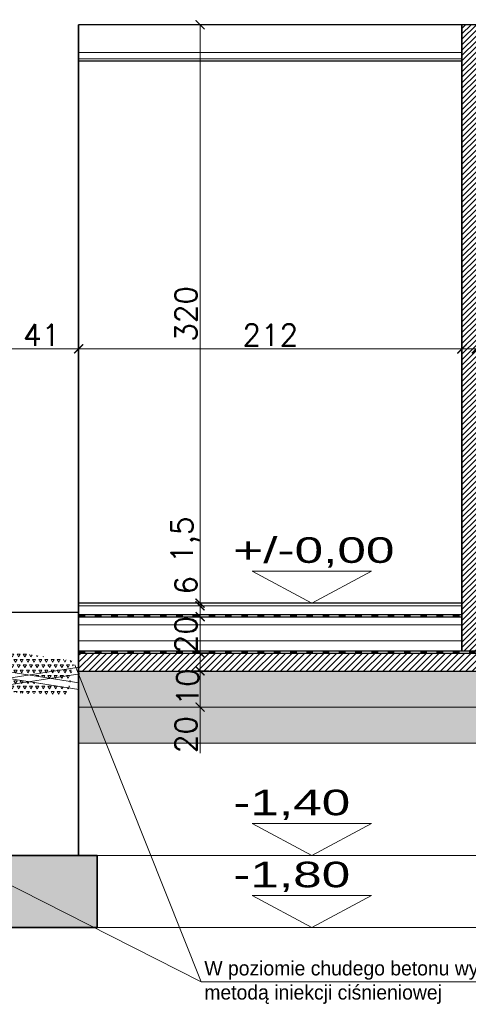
# Model space of a CAD drawing. Header units: millimetres. Extents: x -740 to 33545, y 5178 to 22494.
# Tile 214 of 250: x 12598 to 12847, y 12907 to 13452. Entities that reach past the tile are written whole.
import ezdxf
from ezdxf.lldxf.tags import DXFTag

# ---------------------------------------------------------------- set-up
doc = ezdxf.new("R2010")
doc.units = ezdxf.units.MM
doc.header["$MEASUREMENT"] = 0
doc.linetypes.add('ACAD_ISO03W100', pattern=[30, 12, -18])
doc.layers.get('Defpoints').update_dxf_attribs({"color": 252})
for name, color, linetype, lineweight in [('A_istniejÄ…ce Ĺ›ciany', 252, 'Continuous', 35), ('A_l.przekrojowa', 252, 'Continuous', 30), ('A_l.widokowa', 252, 'Continuous', 18), ('A_projektowane sciany', 252, 'Continuous', 35), ('IZOLACJA', 252, 'ACAD_ISO03W100', 40), ('l. przekrojowa', 252, 'Continuous', 30), ('l.przerywana', 252, 'ICAD_ISO03W100', 5), ('l.wypeĹ‚nien', 252, 'Continuous', 5), ('l.wypeĹ‚nieĹ„', 252, 'Continuous', 5), ('Rd wypeĹ‚nienia', 252, 'Continuous', 18), ('wymiarowanie', 252, 'Continuous', 9)]:
    doc.layers.add(name, color=color, linetype=linetype, lineweight=lineweight)
doc.styles.add('PROFILE', font='GOTHIC.TTF', dxfattribs={"width": 0.8})
doc.styles.add('styl2', font='simplex.shx')
doc.linetypes.add('BATTING', pattern='A,0.00254,-2.54,[134,ltypeshp.shx,S=2.54,R=0,X=-2.54,Y=0],-5.08,[134,ltypeshp.shx,S=2.54,R=180,X=2.54,Y=0],-2.54', length=10.16254)
tags = doc.linetypes.add('ICAD_ISO03W100', pattern=[30, 12, -18]).pattern_tags.tags
tags[6:7] = [DXFTag(74, 4), DXFTag(75, 0), DXFTag(340, '0'), DXFTag(46, 1.0), DXFTag(50, 0.0), DXFTag(44, 0.0), DXFTag(45, 0.0)]
tags[4:5] = [DXFTag(74, 4), DXFTag(75, 0), DXFTag(340, '0'), DXFTag(46, 1.0), DXFTag(50, 0.0), DXFTag(44, 0.0), DXFTag(45, 0.0)]
doc.dimstyles.new('Skala 1-50', dxfattribs={"dimtxt": 12, "dimasz": 5, "dimexe": 1, "dimexo": 1, "dimgap": 1.5, "dimtad": 1, "dimdec": 1, "dimrnd": 0.5, "dimtxsty": 'styl2', "dimblk": 'ARCHTICK', "dimcen": 5, "dimadec": 0, "dimazin": 0, "dimtfac": 1, "dimtdec": 1, "dimtmove": 1, "dimatfit": 3, "dimldrblk": 'ARCHTICK', "dimfxl": 0, "dimlwd": -1, "dimlwe": -1, "dimarcsym": 0})

# ---------------------------------------------------------------- blocks, each defined once
blk = doc.blocks.new('_ArchTick')
at = {"color": 0, "linetype": 'ByBlock', "const_width": 0.15}
blk.add_lwpolyline([(-0.5, -0.5), (0.5, 0.5)], dxfattribs=at)
blk = doc.blocks.new('*D2428')
at = {"layer": 'Defpoints', "color": 0}
for p in [(12590.05, 13289.56), (12631.05, 13286.62), (12631.05, 13269.75)]:
    blk.add_point(p, dxfattribs=at)
at = {"layer": 'wymiarowanie', "color": 0}
for p, q in [((12590.05, 13274.75), (12590.05, 13268.75)), ((12631.05, 13274.75), (12631.05, 13268.75)), ((12590.05, 13269.75), (12631.05, 13269.75))]:
    blk.add_line(p, q, dxfattribs=at)
at = {"layer": 'wymiarowanie', "color": 0, "xscale": 5, "yscale": 5, "zscale": 5, "rotation": 180}
blk.add_blockref('_ArchTick', (12590.05, 13269.75), dxfattribs=at)
at = {"layer": 'wymiarowanie', "color": 0, "xscale": 5, "yscale": 5, "zscale": 5}
blk.add_blockref('_ArchTick', (12631.05, 13269.75), dxfattribs=at)
at = {"layer": 'wymiarowanie', "color": 0, "insert": (12610.55, 13277.4), "char_height": 12, "attachment_point": 5, "style": 'styl2'}
blk.add_mtext('41', dxfattribs=at)
blk = doc.blocks.new('*D2429')
at = {"layer": 'Defpoints', "color": 0}
for p in [(12631.05, 13286.62), (12843.05, 13283.86), (12843.05, 13269.75)]:
    blk.add_point(p, dxfattribs=at)
at = {"layer": 'wymiarowanie', "color": 0}
for p, q in [((12631.05, 13274.75), (12631.05, 13268.75)), ((12843.05, 13274.75), (12843.05, 13268.75)), ((12631.05, 13269.75), (12843.05, 13269.75))]:
    blk.add_line(p, q, dxfattribs=at)
at = {"layer": 'wymiarowanie', "color": 0, "xscale": 5, "yscale": 5, "zscale": 5, "rotation": 180}
blk.add_blockref('_ArchTick', (12631.05, 13269.75), dxfattribs=at)
at = {"layer": 'wymiarowanie', "color": 0, "xscale": 5, "yscale": 5, "zscale": 5}
blk.add_blockref('_ArchTick', (12843.05, 13269.75), dxfattribs=at)
at = {"layer": 'wymiarowanie', "color": 0, "insert": (12737.05, 13277.4), "char_height": 12, "attachment_point": 5, "style": 'styl2'}
blk.add_mtext('212', dxfattribs=at)
blk = doc.blocks.new('*D2430')
at = {"layer": 'Defpoints', "color": 0}
for p in [(12851.05, 13289.12), (12843.05, 13283.86), (12851.05, 13269.75)]:
    blk.add_point(p, dxfattribs=at)
at = {"layer": 'wymiarowanie', "color": 0}
for p, q in [((12843.05, 13274.75), (12843.05, 13268.75)), ((12851.05, 13274.75), (12851.05, 13268.75)), ((12843.05, 13269.75), (12851.05, 13269.75)), ((12851.05, 13269.75), (12875.11, 13269.75))]:
    blk.add_line(p, q, dxfattribs=at)
at = {"layer": 'wymiarowanie', "color": 0, "xscale": 5, "yscale": 5, "zscale": 5, "rotation": 180}
blk.add_blockref('_ArchTick', (12843.05, 13269.75), dxfattribs=at)
at = {"layer": 'wymiarowanie', "color": 0, "xscale": 5, "yscale": 5, "zscale": 5}
blk.add_blockref('_ArchTick', (12851.05, 13269.75), dxfattribs=at)
at = {"layer": 'wymiarowanie', "color": 0, "insert": (12869.56, 13277.55), "char_height": 12, "attachment_point": 5, "style": 'styl2'}
blk.add_mtext('8', dxfattribs=at)
blk = doc.blocks.new('*D2451')
at = {"layer": 'Defpoints', "color": 0}
for p in [(12725.71, 13449.15), (12698.2, 13129.08), (12714.25, 13129.08)]:
    blk.add_point(p, dxfattribs=at)
at = {"layer": 'wymiarowanie', "color": 0}
for p, q in [((12708.2, 13449.15), (12697.2, 13449.15)), ((12698.2, 13449.15), (12698.2, 13129.08)), ((12708.2, 13129.08), (12697.2, 13129.08))]:
    blk.add_line(p, q, dxfattribs=at)
at = {"layer": 'wymiarowanie', "color": 0, "xscale": 5, "yscale": 5, "zscale": 5}
for p, rotation in [((12698.2, 13449.15), 90), ((12698.2, 13129.08), 270)]:
    blk.add_blockref('_ArchTick', p, dxfattribs=dict(at, rotation=rotation))
at = {"layer": 'wymiarowanie', "color": 0, "insert": (12690.4, 13289.12), "char_height": 12, "attachment_point": 5, "rotation": 90, "style": 'styl2'}
blk.add_mtext('320', dxfattribs=at)
blk = doc.blocks.new('*D2452')
at = {"layer": 'Defpoints', "color": 0}
for p in [(12698.2, 13127.58), (12710.93, 13129.08), (12710.93, 13127.58)]:
    blk.add_point(p, dxfattribs=at)
at = {"layer": 'wymiarowanie', "color": 0}
for p, q in [((12698.2, 13129.08), (12698.2, 13175.66)), ((12703.2, 13129.08), (12697.2, 13129.08)), ((12703.2, 13127.58), (12697.2, 13127.58)), ((12698.2, 13129.08), (12698.2, 13127.58))]:
    blk.add_line(p, q, dxfattribs=at)
at = {"layer": 'wymiarowanie', "color": 0, "xscale": 5, "yscale": 5, "zscale": 5}
for p, rotation in [((12698.2, 13129.08), 270), ((12698.2, 13127.58), 90)]:
    blk.add_blockref('_ArchTick', p, dxfattribs=dict(at, rotation=rotation))
at = {"layer": 'wymiarowanie', "color": 0, "insert": (12690.01, 13164.16), "char_height": 12, "attachment_point": 5, "rotation": 90, "style": 'styl2'}
blk.add_mtext('1,5', dxfattribs=at)
blk = doc.blocks.new('*D2453')
at = {"layer": 'Defpoints', "color": 0}
for p in [(12710.93, 13127.58), (12698.2, 13121.57), (12713.09, 13121.57)]:
    blk.add_point(p, dxfattribs=at)
at = {"layer": 'wymiarowanie', "color": 0}
for p, q in [((12698.2, 13127.58), (12698.2, 13144.16)), ((12703.2, 13127.58), (12697.2, 13127.58)), ((12698.2, 13127.58), (12698.2, 13121.57)), ((12703.2, 13121.57), (12697.2, 13121.57))]:
    blk.add_line(p, q, dxfattribs=at)
at = {"layer": 'wymiarowanie', "color": 0, "xscale": 5, "yscale": 5, "zscale": 5}
for p, rotation in [((12698.2, 13127.58), 90), ((12698.2, 13121.57), 270)]:
    blk.add_blockref('_ArchTick', p, dxfattribs=dict(at, rotation=rotation))
at = {"layer": 'wymiarowanie', "color": 0, "insert": (12690.4, 13138.96), "char_height": 12, "attachment_point": 5, "rotation": 90, "style": 'styl2'}
blk.add_mtext('6', dxfattribs=at)
blk = doc.blocks.new('*D2454')
at = {"layer": 'Defpoints', "color": 0}
for p in [(12713.09, 13121.57), (12698.2, 13101.53), (12714.35, 13101.53)]:
    blk.add_point(p, dxfattribs=at)
at = {"layer": 'wymiarowanie', "color": 0}
for p, q in [((12703.2, 13121.57), (12697.2, 13121.57)), ((12698.2, 13121.57), (12698.2, 13101.53)), ((12703.2, 13101.53), (12697.2, 13101.53))]:
    blk.add_line(p, q, dxfattribs=at)
at = {"layer": 'wymiarowanie', "color": 0, "xscale": 5, "yscale": 5, "zscale": 5}
for p, rotation in [((12698.2, 13121.57), 90), ((12698.2, 13101.53), 270)]:
    blk.add_blockref('_ArchTick', p, dxfattribs=dict(at, rotation=rotation))
at = {"layer": 'wymiarowanie', "color": 0, "insert": (12690.4, 13111.55), "char_height": 12, "attachment_point": 5, "rotation": 90, "style": 'styl2'}
blk.add_mtext('20', dxfattribs=at)
blk = doc.blocks.new('*D2455')
at = {"layer": 'Defpoints', "color": 0}
for p in [(12714.35, 13101.53), (12698.2, 13091.57), (12714.84, 13091.57)]:
    blk.add_point(p, dxfattribs=at)
at = {"layer": 'wymiarowanie', "color": 0}
for p, q in [((12703.2, 13101.53), (12697.2, 13101.53)), ((12698.2, 13101.53), (12698.2, 13091.57)), ((12703.2, 13091.57), (12697.2, 13091.57))]:
    blk.add_line(p, q, dxfattribs=at)
at = {"layer": 'wymiarowanie', "color": 0, "xscale": 5, "yscale": 5, "zscale": 5}
for p, rotation in [((12698.2, 13101.53), 90), ((12698.2, 13091.57), 270)]:
    blk.add_blockref('_ArchTick', p, dxfattribs=dict(at, rotation=rotation))
at = {"layer": 'wymiarowanie', "color": 0, "insert": (12691.33, 13082.63), "char_height": 12, "attachment_point": 5, "rotation": 90, "style": 'styl2'}
blk.add_mtext('10', dxfattribs=at)
blk = doc.blocks.new('*D2456')
at = {"layer": 'Defpoints', "color": 0}
for p in [(12678.59, 13091.57), (12678.59, 13071.57), (12698.2, 13071.57)]:
    blk.add_point(p, dxfattribs=at)
at = {"layer": 'wymiarowanie', "color": 0}
for p, q in [((12688.2, 13091.57), (12699.2, 13091.57)), ((12698.2, 13091.57), (12698.2, 13071.57)), ((12688.2, 13071.57), (12699.2, 13071.57)), ((12698.2, 13071.57), (12698.2, 13046.1))]:
    blk.add_line(p, q, dxfattribs=at)
at = {"layer": 'wymiarowanie', "color": 0, "xscale": 5, "yscale": 5, "zscale": 5}
for p, rotation in [((12698.2, 13091.57), 90), ((12698.2, 13071.57), 270)]:
    blk.add_blockref('_ArchTick', p, dxfattribs=dict(at, rotation=rotation))
at = {"layer": 'wymiarowanie', "color": 0, "insert": (12690.4, 13056.33), "char_height": 12, "attachment_point": 5, "rotation": 90, "style": 'styl2'}
blk.add_mtext('20', dxfattribs=at)

msp = doc.modelspace()

# ---------------------------------------------------------------- hatches: boundary and pattern name
msp.add_hatch(color=256).paths.add_polyline_path([(12571.02, 12989.34), (12571.02, 12949.49), (12641.31, 12949.49), (12641.31, 12989.34)])
at = {"layer": 'l.wypeĹ‚nien'}
h = msp.add_hatch(dxfattribs=at)
h.set_pattern_fill('ANSI31', color=256, scale=17, style=0)
h.paths.add_polyline_path([(13141.05, 13433.75), (13141.05, 13430.25), (13141.05, 13429), (13141.05, 13129.08), (13141.05, 13129.01), (13141.05, 13127.5), (13141.05, 13122.52), (13141.05, 13122.02), (13141.05, 13121.49), (13141.05, 13117.13), (13141.05, 13108.16), (13141.05, 13102.49), (13153.05, 13102.49), (13153.05, 13108.16), (13153.05, 13117.13), (13153.05, 13121.49), (13153.05, 13122.02), (13153.05, 13122.52), (13153.05, 13127.5), (13153.05, 13129), (13153.05, 13129.01), (13153.05, 13429), (13153.05, 13430.25), (13153.05, 13433.75), (13153.05, 13449.1), (13141.05, 13449.11)])
h.paths.add_polyline_path([(12843.05, 13429), (12843.05, 13129.01), (12843.05, 13129), (12843.05, 13127.5), (12843.05, 13122.52), (12843.05, 13122.02), (12843.05, 13121.49), (12843.05, 13117.13), (12843.05, 13108.16), (12843.05, 13102.49), (12851.05, 13102.49), (12851.05, 13108.16), (12851.05, 13117.13), (12851.05, 13121.49), (12851.05, 13122.02), (12851.05, 13122.52), (12851.05, 13127.5), (12851.05, 13129), (12851.05, 13129.01), (12851.05, 13429), (12851.05, 13430.25), (12851.05, 13433.75), (12851.05, 13449.14), (12843.05, 13449.14), (12843.05, 13433.75), (12843.05, 13430.25)])
h = msp.add_hatch(dxfattribs=at)
h.set_pattern_fill('ANSI31', color=256, scale=20, style=0)
h.set_pattern_definition([(45, (-2378.156, 0), (-1.76776695, 1.76776695), [])])
h.paths.add_polyline_path([(12631.05, 13091.49), (12962.5, 13091.49), (12962.5, 13092.86), (12962.5, 13101.46), (12631.05, 13101.46), (12631.05, 13093.64)])
h.paths.add_polyline_path([(13012.61, 13091.49), (13304.73, 13091.49), (13304.73, 13092.86), (13304.73, 13101.46), (13012.61, 13101.46), (13012.61, 13093.67)])
h.paths.add_polyline_path([(12356.05, 13091.49), (12581.11, 13091.49), (12581.11, 13092.86), (12581.11, 13101.46), (12356.05, 13101.46), (12356.05, 13093.64)])
h = msp.add_hatch(dxfattribs=at)
h.set_pattern_fill('STIPPLE', color=256, scale=10, style=0)
h.set_pattern_definition([(0, (0.4, 0.2), (0, 10), [0, -10]), (0, (3.6, 0.4), (0, 10), [0, -10]), (0, (1.8, 2.6), (0, 10), [0, -10]), (0, (4, 4.2), (0, 10), [0, -10]), (0, (1.4, 4.8), (0, 10), [0, -10]), (0, (2.2, 7.2), (0, 10), [0, -10]), (0, (0.8, 9), (0, 10), [0, -10]), (0, (4, 8.8), (0, 10), [0, -10]), (0, (6.4, 9.2), (0, 10), [0, -10]), (0, (7.6, 6.8), (0, 10), [0, -10]), (0, (9.6, 6.6), (0, 10), [0, -10]), (0, (9.6, 3), (0, 10), [0, -10]), (0, (7.8, 1.8), (0, 10), [0, -10]), (0, (5, 2.4), (0, 10), [0, -10]), (0, (6.8, 4.2), (0, 10), [0, -10]), (0, (5, 6), (0, 10), [0, -10]), (0, (9.2, 0.4), (0, 10), [0, -10])])
h.paths.add_polyline_path([(12631.05, 13071.49), (12631.05, 13081.38), (12631.05, 13085.08), (12631.05, 13089.94), (12631.05, 13091.49), (12962.5, 13091.49), (12962.5, 13089.16), (12962.5, 13085.86), (12962.5, 13071.49)])
h.paths.add_polyline_path([(13012.61, 13071.49), (13012.61, 13081.35), (13012.61, 13085.05), (13012.61, 13089.97), (13012.61, 13091.49), (13304.73, 13091.49), (13304.73, 13089.16), (13315.3, 13087.51), (13304.73, 13085.86), (13304.73, 13071.49)])
h = msp.add_hatch(dxfattribs=at)
h.set_pattern_fill('CONCRE', color=256, scale=30, style=0)
h.set_pattern_definition([(0, (0, 0), (30, 30), [3.75, -26.25]), (90, (0, 0), (-30, 30), [3.75, -26.25]), (135, (3.75, 0), (-30, 2e-15), [5.3033, -37.123107]), (0, (3.75, 16.875), (30, 30), [3.75, -26.25]), (45, (5.625, 15), (2e-15, 30), [2.65165, -39.774756]), (135, (5.625, 15), (-30, 2e-15), [2.65165, -39.774756]), (0, (15, 24.375), (30, 30), [5.3033, -24.6967]), (45, (15, 24.375), (2e-15, 30), [3.75, -38.67641]), (135, (20.303, 24.375), (-30, 2e-15), [3.75, -38.67641]), (90, (20.625, 7.5), (-30, 30), [3.75, -26.25]), (45, (20.625, 7.5), (2e-15, 30), [2.65165, -39.774756]), (135, (22.5, 9.375), (-30, 2e-15), [2.65165, -39.774756]), (0, (3.75, 7.5), (30, 30), [1.875, -25.125]), (0, (26.25, 15), (30, 30), [1.875, -25.125]), (90, (16.875, 18.75), (-30, 30), [1.875, -25.125]), (135, (20.625, 1.875), (-30, 2e-15), [2.65165, -39.774756]), (135, (7.5, 22.5), (-30, 2e-15), [2.65165, -39.774756]), (45, (14.062, 9.844), (2e-15, 30), [2.65165, -39.774756]), (90, (10.312, 3.75), (-30, 30), [0.46875, -29.53125]), (90, (11.72, 16.406), (-30, 30), [0.46875, -29.53125]), (90, (25.78, 21.562), (-30, 30), [0.46875, -29.53125]), (90, (26.25, 5.625), (-30, 30), [0.46875, -29.53125])])
h.paths.add_polyline_path([(12962.5, 13051.49), (12962.5, 13071.49), (12631.05, 13071.49), (12631.05, 13051.49)])
h.paths.add_polyline_path([(13304.73, 13051.49), (13304.73, 13071.49), (13012.61, 13071.49), (13012.61, 13051.49)])
at = {"layer": 'Rd wypeĹ‚nienia'}
h = msp.add_hatch(dxfattribs=at)
h.set_pattern_fill('TRIANG', color=256, scale=0.358686, style=0)
h.set_pattern_definition([(60, (10288.2977, 12182.1247), (-1.7082405, 2.95876), [1.708241, -1.708241]), (120, (10288.2977, 12182.1247), (-3.4164816, 4e-07), [1.708241, -1.708241]), (0, (10287.4436, 12183.604), (1.708241, 2.9587597), [1.708241, -1.708241])])
h.paths.add_polyline_path([(12610.75, 13098.33), (12610.84, 13099.64), (12590.44, 13102.68), (12589.34, 13102.66), (12587.9, 13102.64), (12586.47, 13102.65), (12585.03, 13102.7), (12583.6, 13102.65), (12582.16, 13102.59), (12581.54, 13102.51), (12581.18, 13093.41), (12582.16, 13093.49), (12583.6, 13093.49), (12585.03, 13093.45), (12586.47, 13093.36), (12587.9, 13093.34), (12589.34, 13093.34), (12590.77, 13093.32), (12592.21, 13093.22), (12593.64, 13093.22), (12595.08, 13093.34), (12596.51, 13093.44), (12597.94, 13093.37), (12599.38, 13093.34), (12600.81, 13093.34), (12602.25, 13093.34), (12603.68, 13093.34), (12605.12, 13093.38), (12606.55, 13093.48), (12607.99, 13093.38), (12609.42, 13093.34), (12610.14, 13093.34, 0.414214), (12610.86, 13094.06), (12610.83, 13095.47), (12610.82, 13096.9)])
h.paths.add_polyline_path([(12581.6, 13104), (12581.58, 13102.52), (12582.16, 13102.59), (12583.6, 13102.65), (12585.03, 13102.7), (12586.47, 13102.65), (12587.9, 13102.64), (12589.34, 13102.66), (12590.44, 13102.68)])
h.paths.add_polyline_path([(12628.54, 13097), (12613.77, 13099.21), (12613.78, 13098.33), (12613.74, 13096.9), (12613.73, 13095.47, 0.414214), (12615.16, 13094.03), (12616.6, 13094.1), (12618.03, 13094.06), (12619.47, 13094.07), (12620.92, 13094.08), (12622.39, 13094.2), (12623.81, 13094.17), (12625.29, 13094.22), (12626.66, 13094.07), (12628.01, 13094.03)])
h.paths.add_polyline_path([(12627.98, 13093.86), (12628.01, 13094.03), (12626.66, 13094.07), (12625.29, 13094.22), (12623.81, 13094.17), (12622.39, 13094.2), (12620.92, 13094.08), (12619.47, 13094.07), (12618.03, 13094.06), (12616.6, 13094.1), (12615.16, 13094.03, -0.419775), (12613.73, 13095.49), (12613.74, 13096.9), (12613.78, 13098.33), (12613.77, 13099.21), (12610.84, 13099.64), (12610.75, 13098.33), (12610.82, 13096.9), (12610.83, 13095.47), (12610.86, 13094.09, -0.426186), (12610.14, 13093.34), (12609.42, 13093.34), (12607.99, 13093.38), (12606.55, 13093.48), (12605.12, 13093.38), (12603.68, 13093.34), (12602.25, 13093.34), (12600.81, 13093.34), (12599.38, 13093.34), (12597.94, 13093.37), (12596.51, 13093.44), (12595.08, 13093.34), (12593.64, 13093.22), (12592.21, 13093.22), (12590.77, 13093.32), (12589.34, 13093.34), (12587.9, 13093.34), (12586.47, 13093.36), (12585.03, 13093.45), (12583.6, 13093.49), (12582.16, 13093.49), (12581.18, 13093.41), (12581.16, 13092.85), (12626.14, 13085.84), (12625.57, 13082.23), (12597.39, 13086.62), (12597.35, 13085.77), (12597.27, 13084.86), (12597.23, 13082.91), (12597.23, 13081.61, 0.411289), (12597.65, 13081.18), (12598.52, 13081.18), (12601, 13081.12), (12604.05, 13081.18), (12607.04, 13081.18), (12611.41, 13081.12), (12614.92, 13081.07), (12618.89, 13081.07), (12621.94, 13081.12), (12624.47, 13081.18), (12625.68, 13081.12), (12627.49, 13091.15, -0.478437)])
h.paths.add_polyline_path([(12594.95, 13086.14), (12594.93, 13087), (12581.01, 13089.17), (12580.72, 13081.76), (12601.72, 13078.94), (12602.97, 13078.97), (12604.4, 13078.97), (12605.84, 13078.99), (12607.27, 13079.06), (12608.71, 13078.99), (12610.14, 13078.97, -0.397704), (12611.57, 13077.61), (12614.5, 13077.22, -0.332775), (12615.88, 13078.25), (12617.34, 13078.27), (12618.85, 13078.36), (12620.24, 13078.45), (12621.66, 13078.45), (12623.16, 13078.38), (12624.48, 13078.33), (12625.13, 13078.05), (12625.68, 13081.12), (12624.47, 13081.18), (12621.94, 13081.12), (12618.89, 13081.07), (12614.92, 13081.07), (12611.41, 13081.12), (12607.04, 13081.18), (12604.05, 13081.18), (12601, 13081.12), (12598.52, 13081.18), (12597.66, 13081.18, -0.415465), (12597.23, 13081.61), (12597.23, 13082.91), (12597.27, 13084.86), (12597.35, 13085.77), (12597.39, 13086.62), (12594.93, 13087), (12594.95, 13086.14), (12595.05, 13084.7), (12595.08, 13083.27), (12595.08, 13082.55, -0.414214), (12594.36, 13081.84, 0.414214), (12595.08, 13082.55), (12595.08, 13083.27), (12595.05, 13084.7)])

# ---------------------------------------------------------------- linework, layer by layer
at = {"lineweight": 20}
for p, q in [((12631.3, 13093.68, 2.2), (12580.98, 13085.84, 2.2)), ((12580.98, 13092.88, 2.2), (12631.22, 13085.05, 2.2)), ((12579.98, 13089.33, 2.2), (12631.22, 13081.35, 2.2)), ((12631.62, 13090.03, 2.2), (12581.55, 13082.23, 2.2))]:
    msp.add_line(p, q, dxfattribs=at)
at = {"linetype": 'Continuous', "lineweight": 30}
msp.add_lwpolyline([(13333.05, 13449.08), (12631.05, 13449.16), (12631.05, 13449.16)], dxfattribs=at)
at = {"linetype": 'Continuous', "lineweight": 15}
msp.add_lwpolyline([(12571.02, 12989.34), (12631.05, 12989.34), (12631.05, 12989.34)], dxfattribs=at)
at = {"layer": 'A_istniejÄ…ce Ĺ›ciany'}
msp.add_lwpolyline([(12631.05, 13449.16), (12631.05, 13124.08)], dxfattribs=at)
at = {"layer": 'A_istniejÄ…ce Ĺ›ciany', "linetype": 'Continuous'}
for points in [[(12631.05, 12989.34), (12631.05, 13124.08)], [(12571.02, 12989.34), (12641.31, 12989.34), (12641.31, 12989.34)], [(12641.31, 12989.34), (12641.31, 12949.49), (12641.31, 12949.49)], [(12571.02, 12949.49), (12641.31, 12949.49), (12641.31, 12949.49)]]:
    msp.add_lwpolyline(points, dxfattribs=at)
at = {"layer": 'A_l.przekrojowa', "ltscale": 0.3}
for p, q in [((12843.05, 13122.52, 0), (12631.05, 13122.52, 0)), ((12631.05, 13121.49), (12843.05, 13121.49)), ((12631.05, 13091.49), (12962.5, 13091.49))]:
    msp.add_line(p, q, dxfattribs=at)
at = {"layer": 'A_l.przekrojowa'}
for p, q in [((12962.5, 13102.49), (12631.05, 13102.49)), ((12631.05, 13101.46, 0), (12962.5, 13101.46, 0))]:
    msp.add_line(p, q, dxfattribs=at)
msp.add_lwpolyline([(12843.05, 13129.01), (12631.05, 13129.01)], dxfattribs=at)
at = {"layer": 'A_l.widokowa'}
msp.add_line((12631.05, 13127.5), (12843.05, 13127.5), dxfattribs=at)
at = {"layer": 'A_l.widokowa', "ltscale": 0.3}
for p, q in [((12631.05, 13071.49, 0), (12962.5, 13071.49, 0)), ((12631.05, 13051.49, 0), (12962.5, 13051.49, 0))]:
    msp.add_line(p, q, dxfattribs=at)
at = {"layer": 'A_projektowane sciany'}
msp.add_line((12843.05, 13449.16), (12843.05, 13102.49), dxfattribs=at)
at = {"layer": 'IZOLACJA', "ltscale": 0.3}
for p, q in [((12631.05, 13122.02, 0), (12843.05, 13122.02, 0)), ((12631.05, 13101.99), (12962.5, 13101.99))]:
    msp.add_line(p, q, dxfattribs=at)
at = {"layer": 'l. przekrojowa'}
msp.add_line((12581.11, 13124.08), (12631.05, 13124.08), dxfattribs=at)
at = {"layer": 'l. przekrojowa', "ltscale": 0.3}
msp.add_lwpolyline([(12843.05, 13429), (12631.05, 13429)], dxfattribs=at)
at = {"layer": 'l.przerywana', "ltscale": 0.3}
msp.add_lwpolyline([(12296.02, 12989.34), (13364.92, 12989.34), (13364.92, 12949.49), (12296.02, 12949.49)], close=True, dxfattribs=at)
at = {"layer": 'l.wypeĹ‚nieĹ„', "linetype": 'BATTING', "ltscale": 0.4}
for p, q in [((12631.05, 13117.13), (12843.05, 13117.13)), ((12631.05, 13108.16, 0), (12843.05, 13108.16, 0))]:
    msp.add_line(p, q, dxfattribs=at)
at = {"layer": 'l.wypeĹ‚nieĹ„', "ltscale": 0.3}
for points in [[(12843.05, 13433.75), (12631.05, 13433.75)], [(12843.05, 13430.25), (12631.05, 13430.25)], [(12843.05, 13129), (12631.05, 13129)]]:
    msp.add_lwpolyline(points, dxfattribs=at)
at = {"layer": 'wymiarowanie'}
for p, q in [((12356.3, 13093.68, 2.2), (12698.76, 12919.44)), ((12698.76, 12919.44), (12628.94, 13094.84))]:
    msp.add_line(p, q, dxfattribs=at)
at = {"layer": 'wymiarowanie', "linetype": 'ByBlock'}
for points in [[(12760, 13129.01), (12792.96, 13146.73), (12727.05, 13146.73)], [(12760, 12989.34), (12792.96, 13007.07), (12727.05, 13007.07)], [(12760, 12949.49), (12792.96, 12967.21), (12727.05, 12967.21)]]:
    msp.add_lwpolyline(points, close=True, dxfattribs=at)
at = {"layer": 'wymiarowanie'}
msp.add_lwpolyline([(12698.76, 12919.44), (13025.36, 12919.44)], dxfattribs=at)

# ---------------------------------------------------------------- texts
at = {"layer": 'wymiarowanie', "style": 'PROFILE', "width": 1.5}
for s, p in [('+/-0,00', (12716.59, 13151.33)), ('-1,40', (12716.59, 13011.67)), ('-1,80', (12716.59, 12971.82))]:
    msp.add_text(s, height=14.149, dxfattribs=at).set_placement(p)
at = {"layer": 'wymiarowanie', "width": 621.5287, "attachment_point": 1}
for s, insert, char_height in [('\\pi621.52874;{\\fCentury Gothic|b0|i0|c238|p34;}\\P{\\fCentury Gothic|b0|i0|c238|p34;Daszek szklany systemowy o wym. 300 x 120 cm wykonany ze szkła }\\P{\\fCentury Gothic|b0|i0|c238|p34;bezpiecznego 6.6.3 ESG/VSG}\\P{\\fCentury Gothic|b0|i0|c238|p34;mocowany na wspornikach w konstrukcji stalowej }\\P{\\fCentury Gothic|b0|i0|c238|p34;ocynkowancy i malowanych proszkowo w kolorze RAL 7016}', (8290.7, 13388.64), 8), ('\\pi218.29274;{\\fCentury Gothic|b0|i0|c238|p34;Listwa do boniowania osadzana w pionie gr. 2 cm }', (10297.64, 12944.99), 12), ('{\\fCentury Gothic|b0|i0|c238|p34;\\H0.66667x;W poziomie chudego betonu wykonać przeponę poziomą}\\P{\\fCentury Gothic|b0|i0|c238|p34;\\H0.66667x;metodą iniekcji ciśnieniowej}\\P\\pi621.52874;{\\fCentury Gothic|b0|i0|c238|p34;\\H1.00000x; }', (12700.57, 12931.04), 12)]:
    msp.add_mtext(s, dxfattribs=dict(at, insert=insert, char_height=char_height))

# ---------------------------------------------------------------- dimensions: what is measured, and where the dimension line sits
at = {"layer": 'wymiarowanie'}
for base, p1, p2, override, picture, middle in [((12698.2, 13129.08), (12725.71, 13449.15), (12714.25, 13129.08), {"dimtmove": 1, "dimfxl": 10}, '*D2451', (12690.4, 13289.12)), ((12698.2, 13071.57), (12678.59, 13091.57), (12678.59, 13071.57, 0), {"dimtmove": 0, "dimfxl": 10}, '*D2456', (12690.4, 13056.33))]:
    dim = msp.add_linear_dim(base=base, p1=p1, p2=p2, angle=90, dimstyle='Skala 1-50', override=override, dxfattribs=at)
    dim.commit()
    dim.dimension.update_dxf_attribs({"geometry": picture, "text_midpoint": middle})
for base, p1, p2, picture, middle in [((12631.05, 13269.75), (12590.05, 13289.56), (12631.05, 13286.62), '*D2428', (12610.55, 13277.4)), ((12843.05, 13269.75), (12631.05, 13286.62), (12843.05, 13283.86), '*D2429', (12737.05, 13277.4))]:
    dim = msp.add_linear_dim(base=base, p1=p1, p2=p2, dimstyle='Skala 1-50', dxfattribs=at)
    dim.commit()
    dim.dimension.update_dxf_attribs({"geometry": picture, "text_midpoint": middle})
dim = msp.add_linear_dim(base=(12851.05, 13269.75), p1=(12843.05, 13283.86), p2=(12851.05, 13289.12), dimstyle='Skala 1-50', dxfattribs=at)
dim.commit()
dim.dimension.update_dxf_attribs({"geometry": '*D2430', "text_midpoint": (12869.56, 13269.75), "dimtype": 160})
for base, p1, p2, picture, middle in [((12698.2, 13127.58), (12710.93, 13129.08), (12710.93, 13127.58), '*D2452', (12698.14, 13164.16)), ((12698.2, 13121.57), (12710.93, 13127.58), (12713.09, 13121.57), '*D2453', (12698.2, 13138.96)), ((12698.2, 13101.53), (12713.09, 13121.57), (12714.35, 13101.53, 0), '*D2454', (12698.2, 13111.55)), ((12698.2, 13091.57), (12714.35, 13101.53, 0), (12714.84, 13091.57), '*D2455', (12699.13, 13082.63))]:
    dim = msp.add_linear_dim(base=base, p1=p1, p2=p2, angle=90, dimstyle='Skala 1-50', dxfattribs=at)
    dim.commit()
    dim.dimension.update_dxf_attribs({"geometry": picture, "text_midpoint": middle, "dimtype": 160})

doc.saveas('drawing.dxf')
